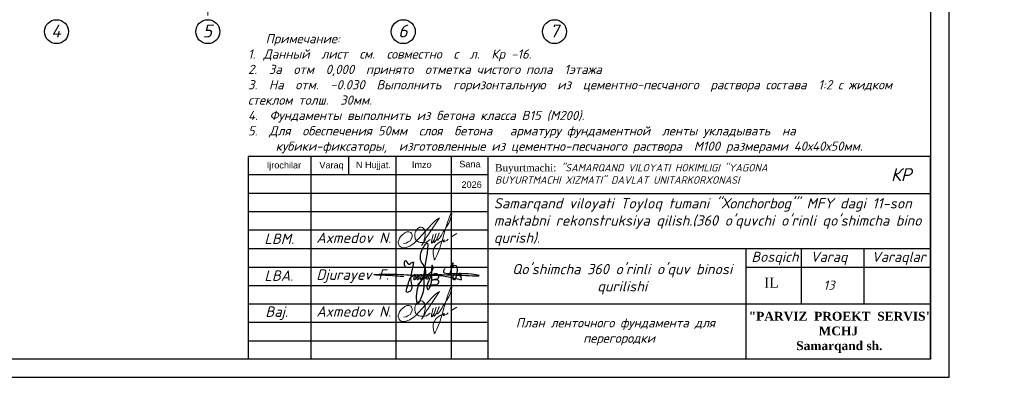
# Model space of a CAD drawing. Header units: millimetres. Extents: x 363306 to 7757304, y 1022887 to 1207196.
# Tile 123 of 256: x 892511 to 919206, y 1058442 to 1068692. Entities that reach past the tile are written whole.
import ezdxf

# ---------------------------------------------------------------- set-up
doc = ezdxf.new("R2010")
doc.units = ezdxf.units.MM
doc.linetypes.add('ACAD_ISO02W100', pattern=[15, 12, -3])
doc.linetypes.add('ACAD_ISO10W100', pattern=[18, 12, -3, 0, -3])
doc.layers.add('0 @ 100', color=7, linetype='Continuous')
doc.layers.add('O3SAD', color=1, linetype='Continuous')
for name, color, linetype, lineweight in [('ACO-текст', 7, 'Continuous', 20), ('PLAN', 250, 'Continuous', 25), ('надпись 0.18', 160, 'Continuous', 18), ('Ф А С А Д', 250, 'Continuous', 15)]:
    doc.layers.add(name, color=color, linetype=linetype, lineweight=lineweight)
doc.styles.add('Arial', font='arial.ttf')
doc.styles.add('iso', font='isocpeur.TTF')
doc.styles.add('PDF ISOCPEUR Italic', font='isocpeui.ttf')
doc.styles.get("Standard").update_dxf_attribs({"font": 'isocpeui.ttf'})
doc.styles.add('Times New Roman', font='times.ttf')
doc.styles.add('WMF-Times New Roman0', font='times.ttf')
doc.styles.add('WMF-Times New Roman2', font='times.ttf')
doc.styles.add('ńňčëü1', font='isocpeui.ttf', dxfattribs={"height": 350})
doc.styles.add('ГОСТ 2.304', font='isocpeui.ttf')

# ---------------------------------------------------------------- blocks, each defined once
blk = doc.blocks.new('rgsxhy')
at = {"color": 5}
for points in [[(30159764, 9369979), (30160729, 9371976), (30160134, 9373086), (30160845, 9375073), (30160529, 9371279), (30160336, 9368855), (30159821, 9367832), (30159766, 9369571), (30165013, 9370643)], [(30158318, 9372237), (30158292, 9372259), (30158313, 9372993), (30158693, 9372536), (30159097, 9372756), (30158930, 9370820), (30158827, 9369247), (30158463, 9369143), (30158559, 9369856), (30159235, 9371184), (30159510, 9371288), (30159540, 9370947), (30159450, 9370679), (30159339, 9370650), (30159361, 9370924), (30159747, 9371281), (30159933, 9371214), (30159918, 9370984), (30159866, 9370709), (30159740, 9370650), (30159740, 9370910), (30160119, 9371295), (30160364, 9371221), (30160282, 9370791), (30160134, 9370702), (30160156, 9370902), (30160253, 9371169), (30160416, 9371266), (30160624, 9371251), (30160631, 9370947), (30160520, 9370739), (30160416, 9370746), (30160527, 9370999), (30160698, 9371199), (30160869, 9371251), (30161010, 9371117), (30161025, 9370828), (30160854, 9370717), (30160832, 9370976), (30160958, 9371184), (30161196, 9371429), (30161627, 9371986), (30161567, 9372349), (30161322, 9370056), (30161196, 9369744), (30161032, 9369450), (30160943, 9369915), (30161107, 9370464), (30161478, 9371132), (30161961, 9371429), (30162250, 9371221), (30162198, 9370761), (30161687, 9370666), (30161515, 9370590), (30161433, 9370590), (30162154, 9370635), (30162280, 9370516), (30162243, 9370197), (30162028, 9370012), (30161575, 9370012), (30161352, 9370012), (30161322, 9370071)], [(30163692, 9371398), (30163961, 9372626), (30163708, 9372145), (30164262, 9372436), (30164117, 9370650), (30164117, 9371236), (30164841, 9371318), (30164871, 9371483), (30164848, 9371138), (30165028, 9371176), (30165036, 9371416), (30165013, 9370643)], [(30158109, 9371020), (30157190, 9371107), (30154479, 9371260), (30157795, 9371310), (30158983, 9371230), (30160506, 9371280), (30167135, 9371184), (30164561, 9371384), (30162918, 9371683), (30163073, 9372004)]]:
    blk.add_spline(points, degree=3, dxfattribs=at)
blk = doc.blocks.new('rthtrh')
at = {"color": 5}
for p, q in [((1363868, 521192), (1363889, 521219)), ((1363889, 521219), (1363907, 521234)), ((1363907, 521234), (1363927, 521243)), ((1363927, 521243), (1363940, 521249)), ((1363940, 521249), (1363965, 521249)), ((1363965, 521249), (1363988, 521244)), ((1363988, 521244), (1364013, 521227)), ((1364013, 521227), (1364030, 521204)), ((1364030, 521204), (1364039, 521185)), ((1363834, 521118), (1363842, 521141)), ((1363834, 521086), (1363834, 521118)), ((1363834, 521056), (1363834, 521086)), ((1363840, 521035), (1363834, 521056)), ((1363845, 521017), (1363840, 521035)), ((1363842, 521141), (1363854, 521167)), ((1363865, 520990), (1363845, 521017)), ((1363854, 521167), (1363868, 521192)), ((1364026, 520997), (1364017, 520962)), ((1364037, 521043), (1364026, 520997)), ((1364044, 521090), (1364037, 521043)), ((1364039, 521185), (1364046, 521147)), ((1364046, 521147), (1364044, 521090)), ((1364148, 520999), (1364075, 520948)), ((1364568, 521050), (1364689, 521123)), ((1363882, 520966), (1363865, 520990)), ((1363895, 520959), (1363882, 520966)), ((1363917, 520946), (1363895, 520959)), ((1363951, 520940), (1363917, 520946)), ((1363996, 520940), (1363951, 520940)), ((1364033, 520940), (1363996, 520940)), ((1364017, 520962), (1364016, 520946)), ((1364016, 520946), (1364016, 520940)), ((1364075, 520948), (1364033, 520940))]:
    blk.add_line(p, q, dxfattribs=at)
for points in [[(1363608, 520919), (1363661, 520924), (1363702, 520951), (1363738, 520975), (1363765, 521018), (1363780, 521059), (1363780, 521096), (1363765, 521122), (1363753, 521142), (1363714, 521156), (1363671, 521156), (1363631, 521136), (1363583, 521097), (1363555, 521074), (1363525, 521025), (1363511, 520984), (1363500, 520955), (1363500, 520930), (1363508, 520901), (1363515, 520870), (1363535, 520855), (1363555, 520841), (1363586, 520832), (1363613, 520832), (1363645, 520832), (1363675, 520843), (1363732, 520864), (1363761, 520883), (1363817, 520921), (1363863, 520963), (1363919, 521022), (1364179, 521312), (1364247, 521377), (1364282, 521405), (1364314, 521429), (1364336, 521443), (1364310, 521401), (1364279, 521361), (1364173, 521198), (1364133, 521139), (1364110, 521102), (1364087, 521068), (1364069, 521040), (1364047, 520995), (1364019, 520954), (1364007, 520925), (1363990, 520903), (1363970, 520879)], [(1364210, 521100), (1364186, 521015), (1364172, 520967), (1364172, 520940), (1364173, 520926), (1364179, 520925), (1364185, 520931), (1364202, 520956), (1364218, 520984), (1364240, 521027), (1364256, 521068), (1364272, 521125), (1364269, 521122), (1364225, 520990), (1364220, 520961), (1364220, 520944), (1364225, 520939), (1364232, 520939), (1364241, 520950), (1364248, 520960), (1364254, 520969), (1364260, 520978), (1364273, 520996), (1364281, 521008), (1364288, 521027), (1364309, 521073), (1364315, 521086), (1364332, 521126), (1364332, 521134), (1364327, 521134), (1364314, 521097), (1364294, 521040), (1364290, 521012), (1364293, 520997), (1364298, 520988), (1364308, 520988), (1364316, 520999), (1364326, 521014), (1364344, 521036), (1364351, 521047), (1364377, 521090), (1364389, 521112), (1364414, 521155), (1364449, 521203), (1364476, 521258), (1364523, 521332), (1364563, 521417), (1364583, 521493), (1364590, 521517), (1364590, 521527), (1364583, 521532), (1364571, 521532), (1364561, 521512), (1364541, 521459), (1364498, 521348), (1364434, 521131), (1364395, 520998), (1364377, 520936), (1364337, 520802), (1364282, 520678), (1364249, 520605), (1364238, 520588), (1364230, 520594), (1364226, 520615), (1364222, 520638), (1364214, 520663), (1364206, 520725), (1364206, 520774), (1364224, 520814), (1364265, 520883), (1364310, 520926), (1364364, 520959), (1364411, 520988), (1364432, 520996), (1364434, 520992), (1364431, 520979), (1364419, 520970), (1364414, 520960), (1364416, 520951), (1364423, 520951), (1364434, 520958), (1364443, 520964), (1364452, 520968), (1364474, 520975), (1364483, 520978), (1364492, 520986), (1364499, 520996), (1364503, 521002), (1364511, 521006), (1364511, 521006)]]:
    blk.add_lwpolyline(points, dxfattribs=at)
blk = doc.blocks.new('ШТ')
at = {"lineweight": 30}
for p, q in [((180134, 713448, 0), (180134, 707948, 0)), ((180134, 713448, 0), (180134, 707948, 0)), ((180134, 713448, 0), (180134, 707948, 0)), ((198634, 713448, 0), (180134, 713448, 0)), ((181834, 713448, 0), (181834, 707948, 0)), ((181834, 713448, 0), (181834, 707948, 0)), ((182853, 713448, 0), (182853, 712948, 0)), ((184134, 713448, 0), (184134, 707948, 0)), ((185634, 713448, 0), (185634, 707948, 0)), ((186634, 713448, 0), (186634, 707948, 0)), ((198634, 707948, 0), (198634, 713448, 0)), ((198634, 713448, 0), (198634, 707948, 0)), ((186634, 712948, 0), (180134, 712948, 0)), ((186634, 712448, 0), (180134, 712448, 0)), ((186634, 712448, 0), (198634, 712448, 0)), ((186634, 711948, 0), (180134, 711948, 0)), ((186634, 711448, 0), (180134, 711448, 0)), ((180134, 710948, 0), (198634, 710948, 0)), ((193634, 707948, 0), (193634, 710948, 0)), ((195134, 709448, 0), (195134, 710948, 0)), ((196834, 709448, 0), (196834, 710948, 0)), ((180134, 710448, 0), (186634, 710448, 0)), ((193634, 710448, 0), (198634, 710448, 0)), ((180134, 709948, 0), (186634, 709948, 0)), ((180134, 709448, 0), (198634, 709448, 0)), ((180134, 708948, 0), (186634, 708948, 0)), ((180134, 708448, 0), (186634, 708448, 0))]:
    blk.add_line(p, q, dxfattribs=at)
at = {"lineweight": 9, "xscale": 0.2250350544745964, "yscale": 0.2250350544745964, "zscale": 0.2250350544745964}
blk.add_blockref('rgsxhy', (-6602279, -1398623, 0), dxfattribs=at)
at = {"layer": 'Ф А С А Д', "xscale": 1.33529119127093, "yscale": 1.33529119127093, "zscale": 1.33529119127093}
for p in [(-1636466, 15509, 0), (-1636466, 13509, 0)]:
    blk.add_blockref('rthtrh', p, dxfattribs=at)
at = {"style": 'ńňčëü1'}
blk.add_text('КР', height=350, dxfattribs=at).set_placement((197559, 712781, 0))
at = {"linetype": 'ACAD_ISO02W100', "lineweight": 5, "ltscale": 70, "char_height": 176.8, "attachment_point": 1, "style": 'Arial'}
for s, insert in [('Ijrochilar', (180635, 713302, 0)), ('Varaq', (182063, 713302, 0)), ('N Hujjat.', (183055, 713309, 0)), ('Imzo', (184572, 713316, 0)), ('Sana', (185856, 713331, 0)), ('2026', (185917, 712774, 0))]:
    blk.add_mtext(s, dxfattribs=dict(at, insert=insert))
for s, insert, char_height, width, attachment_point, style in [('Buyurtmachi:{\\fISOCPEUR|b0|i1|c204|p34; "SAMARQAND VILOYATI HOKIMLIGI "YAGONA\\fISOCPEUR|b0|i1|c0|p34; \\fISOCPEUR|b0|i1|c204|p34;BUYURTMACHI XIZMATI"\\fISOCPEUR|b0|i1|c0|p34; \\fISOCPEUR|b0|i1|c204|p34;DAVLAT UNITARKORXONASI}', (186827, 712977, 21081), 200, 8030.18, 4, 'WMF-Times New Roman0'), ('{\\fISOCPEUR|b0|i1|c204|p34;Samarqand viloyati Toyloq tumani "Хоnсhоrbоg\'" МFY dagi 11-son maktabni rekonstruksiya qilish.(360 o\'quvchi o\'rinli qo\'shimcha bino qurish).}', (186791, 711669, 0), 280, 12020.43, 4, 'iso'), ('{\\fISOCPEUR|b0|i1|c0|p34;Axmedov N.}', (181981, 711384, 0), 282.86, 3416.24, 1, 'WMF-Times New Roman0'), ('{\\fISOCPEUR|b0|i1|c204|p34;Bosqich}', (193778, 710863, 0), 274.07, 1251.4, 1, 'iso'), ('{\\fISOCPEUR|b0|i1|c204|p34;Varaq}', (195379, 710863, 0), 274.07, 1251.4, 1, 'iso'), ('{\\fISOCPEUR|b0|i1|c204|p34;Varaqlar}', (197039, 710863, 0), 274.07, 1251.4, 1, 'iso'), ("\\pt2436.8176;{\\fISOCPEUR|b0|i1|c0|p34;Qo'shimcha 360 o'rinli o'quv binosi qurilishi}", (190274, 710533, 0), 280, 5963.16, 2, 'WMF-Times New Roman0'), ('{\\fISOCPEUR|b0|i1|c0|p34;Axmedov N.}', (181981, 709384, 0), 282.86, 3416.24, 1, 'WMF-Times New Roman0'), ('\\pi563.17678,t3443.17678;{\\fTimes New Roman|b1|i0|c204|p18;\\C1;"PARVIZ  PROEKT  SERVIS"\\P\\pi2460.72013,tz;\\C0;MCHJ\\P\\pi1851.00915;Samarqand sh.\\C256; }', (193141, 709234, 0), 240, 5957.74, 1, 'WMF-Times New Roman0')]:
    blk.add_mtext(s, dxfattribs=dict(insert=insert, char_height=char_height, width=width, attachment_point=attachment_point, style=style))
at = {"attachment_point": 1}
for s, insert, char_height, width in [('{\\C1;LBM.}', (180573, 711357, 0), 282.9, 1251.4), ('Djurayev F.', (181981, 710384, 0), 282.86, 2152.77), ('{\\C1;LBA.}', (180573, 710357, 0), 282.9, 1251.4), ('{\\fTimes New Roman|b0|i0|c204|p18;IL}', (194124, 710161, 0), 274.07, 1251.4), ('{\\C1;Baj.}', (180598, 709379, 0), 282.9, 1251.4)]:
    blk.add_mtext(s, dxfattribs=dict(at, insert=insert, char_height=char_height, width=width))

msp = doc.modelspace()

# ---------------------------------------------------------------- linework, layer by layer
at = {"color": 1, "linetype": 'ACAD_ISO10W100', "lineweight": 9, "ltscale": 100}
msp.add_line((897611.159, 1086210.25), (897611.159, 1068691.885), dxfattribs=at)
at = {"lineweight": 30}
msp.add_lwpolyline([(877706.348, 1088178.072), (917206.348, 1088178.072), (917206.348, 1059478.072), (877706.348, 1059478.072)], close=True, dxfattribs=at)
at = {"layer": 'O3SAD', "color": 1}
msp.add_lwpolyline([(875706.348, 1088678.072), (917706.348, 1088678.072), (917706.348, 1058978.072), (875706.348, 1058978.072)], close=True, dxfattribs=at)
at = {"layer": 'PLAN', "color": 158, "lineweight": 30}
for centre in [(893511.159, 1068367), (897611.158, 1068367), (902911.159, 1068367), (907011.159, 1068367)]:
    msp.add_circle(centre, 324.885, dxfattribs=at)

# ---------------------------------------------------------------- block references
at = {"color": 1, "lineweight": 30}
for p in [(268572.74, 351529.892, 0), (313572.74, 351529.892, 0), (358572.74, 351529.892, 0), (403572.74, 351529.892, 0), (448572.74, 351529.892, 0), (493572.74, 351529.892, 0), (538572.74, 351529.892, 0), (583572.74, 351529.892, 0), (628572.74, 351529.892, 0), (673572.74, 351529.892, 0), (718572.74, 351529.892, 0)]:
    msp.add_blockref('ШТ', p, dxfattribs=at)

# ---------------------------------------------------------------- texts
at = {"linetype": 'ByBlock', "ltscale": 30, "insert": (914453.53, 1061486.039), "char_height": 250, "width": 658.8739, "attachment_point": 5}
msp.add_mtext('13', dxfattribs=at)
at = {"color": 116, "lineweight": 0, "true_color": 0x136734, "insert": (905704.264, 1060589.705), "char_height": 250, "width": 6149.90782, "attachment_point": 1, "style": 'Arial'}
msp.add_mtext('\\pi259.32891;{\\fISOCPEUR|b0|i1|c204|p34;\\C256;\\c0;План ленточного фундамента для \\P\\pi2084.23421;перегородки }', dxfattribs=at)
at = {"layer": '0 @ 100', "color": 7, "insert": (761996.908, 1075986.433), "char_height": 318.940213, "width": 19697.5359, "attachment_point": 4, "style": 'ГОСТ 2.304'}
msp.add_mtext('\\pi5457.36288;{\\fISOCPEUR|b1|i1|c204|p34;Характеристика участка строительства:\\P\\pi0;\\P}Расчетная зимняя температура воздух 15 °С.\\PСкоростной напор ветра   - 38кг/м2.\\PВес снегового покрова    - 50кг/м2.\\PКлассификация зданий по функциональной пожарной опасности - Ф 4.1 \\PКоэффициент надежности по назначению - 0.95\\P\\P^IПроектом разработано подъёмник для мало мобильных граждан населения грузоподъемностью 250 кг. скоростью 0,25 см/с. Двери шахт подъёмника противопожарные с пределом огнестойкости El 30. Подъёмники оборудованы кабинами габаритами 1500х1500 мм, ширина дверей кабины обеспечивает проезд инвалидной коляски. Для экстренных случаев подъёмник оснащен дополнительным аккумулятором и механическим спуском для безопасного спуска пассажира в нулевую отметку. Так же в дверях подъёмника установлены замки датчики которые открываются с ключевыми картами, чтобы открыть двери подъёмника.\\P^IС внешней и внутренней стороны наружных стен предусмотрено обшивка из аквапанелей толщиной 12,5мм с утеплением из минераловатной ваты на кварцевой основе, А =0,040 Вт/мС, толщиной 100мм. (по теплотехническому расчету). Наружная отделка из органическое стекло.\\P^IПодрядчик обязан предоставить заказчику сертификаты соответствия и пожарной безопасности на фасадную систему и все применяемые в данной системе материалы и изделия.\\PКонструкции, изделия и материалы применены по действующим стандартам, ТУ, сертификатам. На путях эвакуации используются отделочные материалы, соответствующие требованиям п. 5.25 ШНК 2.01.02-04.\\PОтделка стен с внутренней стороны окраска водоэмульсионными красками светлых тонов. Во внутренней и наружной отделке использованы современные отделочные материалы используемые на территории Республики Узбекистан.\\P^IКрыша - скатная из металлических профилированных листов с полимерными покрытиями с обеих сторон толщ.0,55мм по металлическим конструкциям.\\P^IПо периметру наружных стен устраивается бетонная отмостка. Бетон кл.В 7,5 шириной 1000 мм, толщиной 50 мм по гравийному основанию толщиной 100 мм -150 мм.\\P^IВсе строительно-монтажные работы вести согласно указаний соответствующих строительных норм и проекта производства работ (П.П.Р.) на основании ШНК 3.01.01 - 03 и КМК 3.01.02 - 00.', dxfattribs=at)
at = {"layer": 'ACO-текст', "insert": (672490.308, 1084593.003), "char_height": 300, "width": 19682.58846, "attachment_point": 1, "style": 'PDF ISOCPEUR Italic'}
msp.add_mtext('\\pi-600,l900,t900;{\\H1.1429x;\\C0;Примечание:}\\P1.^IОбщие указания и грунтовые условия смотри на листе КP-7. \\P2.^IСоединения пересечений стержней арматуры выполнять вязаными стальной  отожженной проволокой d=0.8-1.0мм.\\P3.^IСтыки арматуры должны иметь длину перепуска  L=600мм для d=16А400, L=800мм для d=20А400, L=900мм для d=22А400 \\P4.^IСтыки стержней внахлестку должны располагаться вразбежку. При этом площадь сечения рабочих стержней, стыкуемых в одном месте, должна быть не более 50% общей плошади сечения арматуры. \\P5.^IУказания по выполнению арматурных, опалубочных, бетонных работ, допуски при установке арматуры и опалубки, устройству рабочих швов, уходу за бетоном см. КМК 3.03.01-98.', dxfattribs=at)
at = {"layer": 'PLAN', "lineweight": 30, "char_height": 350, "width": 338.65741, "attachment_point": 3}
for s, insert in [('4', (893626.942, 1068559.788)), ('5', (897726.941, 1068559.788)), ('6', (903026.942, 1068559.788)), ('7', (907126.942, 1068559.788))]:
    msp.add_mtext(s, dxfattribs=dict(at, insert=insert))
at = {"layer": 'надпись 0.18', "ltscale": 100, "char_height": 250, "attachment_point": 1}
for s, insert, width, style in [('{\\fISOCPEUR|b0|i1|c204|p34;\\C256;\\c0;   Примечание\\fISOCPEUR|b0|i1|c0|p34;:\\A1;\\P\\pi-418.1675,l418.1675,t418.1675;1.^I\\fISOCPEUR|b0|i1|c204|p34;Данный  лист  см\\fISOCPEUR|b0|i1|c0|p34;.  \\fISOCPEUR|b0|i1|c204|p34;совместно  с  л\\fISOCPEUR|b0|i1|c0|p34;.  \\fISOCPEUR|b0|i1|c204|p34;К\\fISOCPEUR|b0|i1|c0|p34;p\\fISOCPEUR|b0|i1|c204|p34; \\fISOCPEUR|b0|i1|c0|p34;-16.  \\P\\pi0,l0,tz;2.  \\fISOCPEUR|b0|i1|c204|p34;За  отм  \\fISOCPEUR|b0|i1|c0|p34;0,000  \\fISOCPEUR|b0|i1|c204|p34;принято  отметка чистого пола  \\fISOCPEUR|b0|i1|c0|p34;1\\fISOCPEUR|b0|i1|c204|p34;этажа\\P\\fISOCPEUR|b0|i1|c0|p34;3.  \\fISOCPEUR|b0|i1|c204|p34;На  отм\\fISOCPEUR|b0|i1|c0|p34;.  -0.030  \\fISOCPEUR|b0|i1|c204|p34;Выполнить  горизонтальную  из  цементно\\fISOCPEUR|b0|i1|c0|p34;-\\fISOCPEUR|b0|i1|c204|p34;песчаного  раствора состава  \\fISOCPEUR|b0|i1|c0|p34;1:2 \\fISOCPEUR|b0|i1|c204|p34;с жидком стеклом толш\\fISOCPEUR|b0|i1|c0|p34;.  30\\fISOCPEUR|b0|i1|c204|p34;мм\\fISOCPEUR|b0|i1|c0|p34;.\\P\\A0;4.  \\fISOCPEUR|b0|i1|c204|p34;Фундаменты выполнить из бетона класса \\fISOCPEUR|b0|i1|c0|p34;B15 (\\fISOCPEUR|b0|i1|c204|p34;М\\fISOCPEUR|b0|i1|c0|p34;200).\\A1;\\P\\pi-750,l750;\\A0;5.  \\fISOCPEUR|b0|i1|c204|p34;Для  обеспечения \\fISOCPEUR|b0|i1|c0|p34;50\\fISOCPEUR|b0|i1|c204|p34;мм  слоя  бетона   арматуру фундаментной  ленты укладывать  на  кубики\\fISOCPEUR|b0|i1|c0|p34;-\\fISOCPEUR|b0|i1|c204|p34;фиксаторы\\fISOCPEUR|b0|i1|c0|p34;,  \\fISOCPEUR|b0|i1|c204|p34;изготовленные из цементно\\fISOCPEUR|b0|i1|c0|p34;-\\fISOCPEUR|b0|i1|c204|p34;песчаного раствора  М\\fISOCPEUR|b0|i1|c0|p34;100 \\fISOCPEUR|b0|i1|c204|p34;размерами \\fISOCPEUR|b0|i1|c0|p34;40\\fISOCPEUR|b0|i1|c204|p34;х\\fISOCPEUR|b0|i1|c0|p34;40\\fISOCPEUR|b0|i1|c204|p34;х\\fISOCPEUR|b0|i1|c0|p34;50\\fISOCPEUR|b0|i1|c204|p34;мм\\fISOCPEUR|b0|i1|c0|p34;.}', (898701.444, 1068300.98), 17724.97017, 'Times New Roman'), ('{\\fISOCPEUR|b0|i1|c204|p34;\\C256;\\c0;            Примечание:\\P\\pi-572.7275,l572.7275,t572.7275,859.7325,954.545;1.^IДанный лист читать совместно с листами К\\fISOCPEUR|b0|i1|c0|p34;p\\fISOCPEUR|b0|i1|c204|p34;-\\fISOCPEUR|b0|i1|c0|p34;5-6\\fISOCPEUR|b0|i1|c204|p34;.   \\P2.^IДля фундаментов бетон кл. В15\\P3.^IЗа  отм  0,000  принято  отметка  чистого пола  1 этажа, что соответствует  абсолютной отм. \\fISOCPEUR|b0|i1|c0|p34;\\C1;740\\fISOCPEUR|b0|i1|c204|p34;.\\fISOCPEUR|b0|i1|c0|p34;1\\fISOCPEUR|b0|i1|c204|p34;5\\C256;\\c0;  \\P4.^IФундаменты выполнить из бетона класса B15 (М200)\\P5.^IДля  обеспечения 50мм  слоя  бетона   арматуру фундаментной  ленты укладывать  на  кубики-фиксаторы,  изготовленные из цементно-песчаного раствора  М100 размерами 40х40х50мм.  \\P\\pi-750,l1000,t1000;\\fISOCPEUR|b0|i1|c0|p34;6.^I\\fISOCPEUR|b0|i1|c204|p34;Щебёночная подготовка толщ. 100 мм\\P\\pi0,l0,tz;\\fISOCPEUR|b0|i1|c0|p34;\\C7; \\fISOCPEUR|b0|i1|c204|p34;7.   Фундаменты выполнить из г\\C256;\\c0;оризонтальная\\C7; \\C256;\\c0;гидроизоляция из цементно-песчаного}', (698359.389, 1063571.692), 18477.40896, 'WMF-Times New Roman2')]:
    msp.add_mtext(s, dxfattribs=dict(at, insert=insert, width=width, style=style))

doc.saveas('drawing.dxf')
